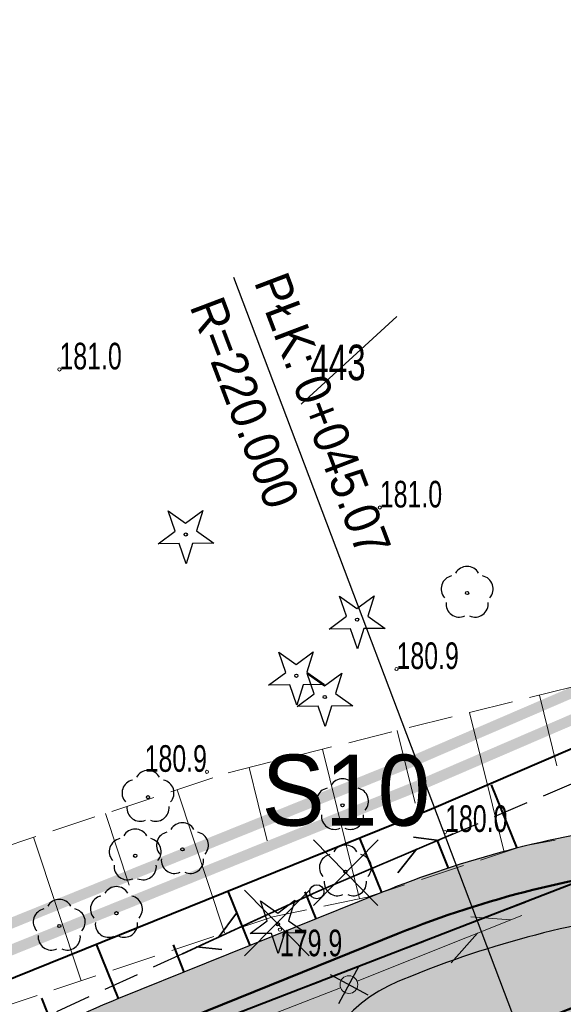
# Model space of a CAD drawing. Header units: metres. Extents: x 7429064 to 7431133, y 5709479 to 5714472.
# Tile 12 of 140: x 7429258 to 7429273, y 5709680 to 5709708. Entities that reach past the tile are written whole.
import ezdxf
from ezdxf.enums import TextEntityAlignment as Align

# ---------------------------------------------------------------- set-up
doc = ezdxf.new("R2010")
doc.units = ezdxf.units.M
for name, pattern in [('1', [0]), ('12', [3, 1, -1, 0, -1]), ('2_KTCR01', [1.5, 1, -0.5]), ('4_1', [0]), ('4_BUBZ02', [1.75, 1.25, -0.5]), ('4_BUBZ02G', [1.75, 1.25, -0.5]), ('4_SUPT_01', [0]), ('7_SUPT_01', [0]), ('CENTER2', [1.125, 0.75, -0.125, 0.125, -0.125]), ('DASHED', [19.05, 12.7, -6.35]), ('HIDDEN', [0.375, 0.25, -0.125])]:
    doc.linetypes.add(name, pattern=pattern)
for name, color, linetype, lineweight in [('#proj słupy', 1, 'Continuous', 30), ('#proj. światłowód', 1, '2_KTCR01', 18), ('__AMprojkantech', 20, 'DASHED', 35), ('_D_7_PAS DROGOWY_PODZIAL', 1, 'Continuous', 50), ('_D_7_TEREN NIEZBEDNY DLA OB_BUD', 252, 'HIDDEN', 50), ('_D_8_Wymiary', 7, 'Continuous', 20), ('_D_KN_podzial', 1, 'Continuous', 30), ('_skarpy', 84, 'Continuous', 40), ('_wycinka_ZUDP', 1, 'Continuous', 30), ('BUBZ_L_1_a', 252, '4_BUBZ02', 18), ('D_1_LINIA_KRAWĘŻNIK_BET_20_30 WYN 12 CM - III', 7, 'Continuous', 50), ('gaPoziome', 7, 'Continuous', 30), ('GMINA_L_0', 252, '12', 35), ('RTPW_T_0_a', 252, 'Continuous', 15), ('SUPM_T_0', 252, 'Continuous', 15), ('SUPT_L_0', 252, '4_SUPT_01', 18)]:
    doc.layers.add(name, color=color, linetype=linetype, lineweight=lineweight)
for name, color, linetype in [('_1_Mapa', 7, 'Continuous'), ('_1_X-REFY', 7, 'Continuous'), ('C-DROGI-SYTUACJA-ETYKIETY', 7, 'Continuous')]:
    doc.layers.add(name, color=color, linetype=linetype)
doc.layers.add('_Brudnopis', color=22, linetype='Continuous', lineweight=50, plot=False)
doc.layers.add('D_1_LINIA_OBRZEŻE_BET_6x30cm - III', color=24, linetype='Continuous', lineweight=30, transparency=0.3)
doc.layers.add('D_2_HECZ_JEZDNIA KR3- NOWA KONSTRUKCJA', color=7, linetype='Continuous', lineweight=13, true_color=0x99e6ff, transparency=0.3)
doc.layers.add('D_2_HECZ_ZIELEN', color=7, linetype='Continuous', lineweight=13, true_color=0xd6ffd6, transparency=0.3)
for name, color, linetype, lineweight, true_color in [('DZIALKA_L_0', 7, '1', 40, 0x008000), ('DZIALKA_T_0', 7, 'Continuous', 40, 0x008000), ('HECZ DROGI ROWEROWE', 7, 'Continuous', 13, 0xff8a8a), ('OBOP_T_0_a', 7, 'Continuous', 30, 0x008000), ('OBOP_T_1_a', 7, 'Continuous', 30, 0x008000)]:
    doc.layers.add(name, color=color, linetype=linetype, lineweight=lineweight, true_color=true_color)
doc.styles.add('Styl Arial', font='arial.ttf', dxfattribs={"width": 0.8, "height": 0.9})
doc.styles.add('wym500', font='arial.ttf', dxfattribs={"width": 0.9, "height": 0.9})
doc.dimstyles.new('1_500', dxfattribs={"dimtxt": 0.9, "dimasz": 1, "dimexe": 0.18, "dimexo": 0, "dimgap": 0.2, "dimtad": 4, "dimzin": 0, "dimdsep": 46, "dimtxsty": 'Styl Arial', "dimcen": 0.25, "dimclrd": 256, "dimclre": 256, "dimclrt": 256, "dimazin": 0, "dimtfac": 1, "dimtix": 1, "dimtmove": 1, "dimatfit": 3, "dimfxl": 0.18, "dimtolj": 1, "dimtzin": 0, "dimlwd": -1, "dimlwe": -1, "dimarcsym": 0})

# ---------------------------------------------------------------- blocks, each defined once
blk = doc.blocks.new('*D67')
at = {"layer": '_D_8_Wymiary', "transparency": 16777216}
blk.add_line((7429278.639, 5709690.025), (7429279.46, 5709686.298), dxfattribs=at)
blk.add_solid([(7429279.541, 5709686.316), (7429279.378, 5709686.28), (7429279.567, 5709685.81)], dxfattribs=at)
at = {"layer": 'Defpoints', "color": 0, "transparency": 16777216}
for p in [(7429273.12, 5709715.109), (7429279.567, 5709685.81)]:
    blk.add_point(p, dxfattribs=at)
at = {"layer": '_D_8_Wymiary', "transparency": 16777216, "insert": (7429278.449, 5709688.286), "char_height": 0.9, "attachment_point": 5, "rotation": 102.4089, "style": 'Styl Arial'}
blk.add_mtext('\\A1;R30.00', dxfattribs=at)
blk = doc.blocks.new('A$C59100B2D')
at = {"layer": '_wycinka_ZUDP'}
for points in [[(0.701, -0.713), (-0.701, 0.713)], [(-0.7, -0.713), (0.701, 0.713)]]:
    blk.add_lwpolyline(points, dxfattribs=at)
blk = doc.blocks.new('4_OBOP01_01')
at = {"linetype": 'Continuous'}
for p, q in [((-0.3012, 0.09375), (-0.4937, 0.6621)), ((-0.4937, 0.6621), (-0.0039, 0.31545)), ((-0.0039, 0.31545), (0.4771, 0.67415)), ((0.4771, 0.67415), (0.2988, 0.1012)), ((-0.78225, -0.26495), (-0.3012, 0.09375)), ((0.2988, 0.1012), (0.7886, -0.24545)), ((-0.18225, -0.2575), (-0.78225, -0.26495)), ((0.01025, -0.82585), (-0.18225, -0.2575)), ((0.1886, -0.2529), (0.01025, -0.82585)), ((0.7886, -0.24545), (0.1886, -0.2529))]:
    blk.add_line(p, q, dxfattribs=at)
blk.add_circle((0, 0), 0.045, dxfattribs=at)
blk = doc.blocks.new('4_OBOP02_01')
at = {"linetype": 'Continuous'}
blk.add_circle((0, 0), 0.045, dxfattribs=at)
for centre, start, end in [((0, 0.375), 30.1401, 149.8599), ((-0.357, 0.116), 102.1445, 221.86), ((0.357, 0.116), 318.14, 77.8555), ((-0.22, -0.303), 174.1482, 293.8542), ((0.22, -0.303), 246.1458, 5.8518)]:
    blk.add_arc(centre, 0.375, start, end, dxfattribs=at)
blk = doc.blocks.new('4_RTPW01')
at = {"linetype": 'Continuous'}
blk.add_circle((0, 0), 0.045, dxfattribs=at)
blk = doc.blocks.new('7_SUSM04_01')
at = {"linetype": 'Continuous'}
blk.add_circle((0, 0), 0.25, dxfattribs=at)
blk = doc.blocks.new('X-ref_MDCP_Szara')
at = {"layer": 'BUBZ_L_1_a', "linetype": '4_BUBZ02G'}
for p, q in [((7429263.911, 5709686.639), (7429274.599, 5709689.301)), ((7429252.324, 5709682.797), (7429263.911, 5709686.639))]:
    blk.add_line(p, q, dxfattribs=at)
at = {"layer": 'BUBZ_L_1_a', "linetype": '4_1'}
for p, q in [((7429272.675, 5709688.822), (7429273.171, 5709686.831)), ((7429270.709, 5709688.332), (7429271.688, 5709684.399)), ((7429268.668, 5709687.824), (7429269.176, 5709685.783)), ((7429266.562, 5709687.3), (7429267.611, 5709683.089)), ((7429264.497, 5709686.785), (7429265.011, 5709684.72)), ((7429262.467, 5709686.161), (7429263.805, 5709682.127)), ((7429260.449, 5709685.491), (7429261.118, 5709683.472)), ((7429258.428, 5709684.821), (7429259.768, 5709680.78))]:
    blk.add_line(p, q, dxfattribs=at)
at = {"layer": 'BUBZ_L_1_a', "linetype": '4_BUBZ02'}
for p, q in [((7429280.003, 5709686.016), (7429272.203, 5709684.568)), ((7429272.203, 5709684.568), (7429267.825, 5709683.133)), ((7429267.825, 5709683.133), (7429265.165, 5709682.58)), ((7429265.165, 5709682.58), (7429254.104, 5709678.89))]:
    blk.add_line(p, q, dxfattribs=at)
at = {"layer": 'DZIALKA_L_0', "linetype": '1'}
blk.add_line((7429307.84, 5709696.73), (7429130.469, 5709628.223), dxfattribs=at)
at = {"layer": 'GMINA_L_0', "linetype": '12'}
blk.add_line((7429100.731, 5709616.737), (7429307.84, 5709696.73), dxfattribs=at)
at = {"layer": 'SUPT_L_0', "linetype": '7_SUPT_01'}
for p, q in [((7429267.542, 5709680.763), (7429272.184, 5709682.621)), ((7429270.745, 5709682.583), (7429271.859, 5709682.491)), ((7429270.188, 5709681.283), (7429270.931, 5709682.119)), ((7429262.413, 5709678.776), (7429267.077, 5709680.58))]:
    blk.add_line(p, q, dxfattribs=at)
at = {"layer": 'OBOP_T_0_a'}
for p in [(7429262.714, 5709693.349), (7429267.54, 5709690.95), (7429265.83, 5709689.37), (7429266.63, 5709688.77), (7429265.31, 5709682.37)]:
    blk.add_blockref('4_OBOP01_01', p, dxfattribs=at)
at = {"layer": 'OBOP_T_1_a'}
for p in [(7429270.64, 5709691.7), (7429261.65, 5709685.95), (7429267.13, 5709685.72), (7429262.62, 5709684.48), (7429261.29, 5709684.3), (7429267.21, 5709683.85), (7429260.76, 5709682.68), (7429259.15, 5709682.32)]:
    blk.add_blockref('4_OBOP02_01', p, dxfattribs=at)
at = {"layer": 'RTPW_T_0_a'}
for p in [(7429259.155, 5709697.999), (7429268.18, 5709694.11), (7429268.65, 5709689.56), (7429263.311, 5709686.664), (7429270.02, 5709684.97), (7429265.366, 5709682.218)]:
    blk.add_blockref('4_RTPW01', p, dxfattribs=at)
at = {"layer": 'SUPM_T_0'}
blk.add_blockref('7_SUSM04_01', (7429267.31, 5709680.67), dxfattribs=at)
at = {"layer": 'DZIALKA_T_0', "width": 0.7}
blk.add_text('443', height=1, dxfattribs=at).set_placement((7429266.22, 5709698.696), align=Align.TOP_LEFT)
at = {"layer": 'RTPW_T_0_a', "width": 0.7}
for s, p in [('181.0', (7429259.155, 5709697.999)), ('181.0', (7429268.18, 5709694.11)), ('180.9', (7429268.65, 5709689.56)), ('180.0', (7429270.02, 5709684.97))]:
    blk.add_text(s, height=0.75, dxfattribs=at).set_placement(p)
blk.add_text('180.9', height=0.75, dxfattribs=at).set_placement((7429263.311, 5709686.664), align=Align.RIGHT)
blk.add_text('179.9', height=0.75, dxfattribs=at).set_placement((7429265.366, 5709682.218), align=Align.TOP_LEFT)
blk = doc.blocks.new('#LEWO')
at = {"layer": '__AMprojkantech', "linetype": '1'}
for p, q in [((-2.31, 0.414), (-3.074, 0.002)), ((-0.005, 0.005), (-4.177, 0.018)), ((-3.116, -0.339), (-3.744, 0.033))]:
    blk.add_line(p, q, dxfattribs=at)
blk = doc.blocks.new('#PRAWO')
at = {"layer": '__AMprojkantech', "linetype": '1'}
for p, q in [((3.153, 1.559, 0.002), (3.783, 1.189, 0.002)), ((0.045, 1.201, 0.002), (4.216, 1.206, 0.002)), ((2.351, 0.802, 0.002), (3.113, 1.217, 0.002))]:
    blk.add_line(p, q, dxfattribs=at)
blk = doc.blocks.new('X-ref_Oświetlenie i teletechnika')
at = {"layer": '#proj słupy', "lineweight": 30}
for p, q in [((7429267.024, 5709680.14), (7429267.596, 5709681.2)), ((7429266.78, 5709680.956), (7429267.84, 5709680.384))]:
    blk.add_line(p, q, dxfattribs=at)
at = {"layer": '#proj słupy', "linetype": '1', "lineweight": 30}
blk.add_circle((7429266.407, 5709683.285), 0.2, dxfattribs=at)
at = {"layer": '#proj. światłowód', "lineweight": 30, "flags": 128}
blk.add_lwpolyline([(7429617.95, 5709967.85), (7429611.163, 5709956.371), (7429573.165, 5709923.859), (7429535.247, 5709891.397), (7429497.339, 5709858.957), (7429459.29, 5709826.673), (7429421.225, 5709794.375), (7429383.144, 5709762.063), (7429345.12, 5709729.801), (7429305.765, 5709699.935), (7429266.407, 5709683.285), (7429226.48, 5709664.88)], dxfattribs=at)
at = {"layer": '#proj słupy', "lineweight": 30}
for name, p, rotation in [('#PRAWO', (7429266.835, 5709682.161, -0.002), 22.95787698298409), ('#LEWO', (7429266.414, 5709683.282), 24.91970781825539)]:
    blk.add_blockref(name, p, dxfattribs=dict(at, rotation=rotation))
at = {"layer": '#proj słupy', "color": 0, "linetype": 'Continuous', "lineweight": 40, "insert": (7429264.847, 5709687.147), "char_height": 2, "attachment_point": 1}
blk.add_mtext_dynamic_manual_height_columns('S10', width=2.28781, gutter_width=1, heights=[0], dxfattribs=at)
blk = doc.blocks.new('*U265')
at = {"linetype": 'Continuous', "lineweight": 0}
h = blk.add_hatch(color=0, dxfattribs=at)
edge = h.paths.add_edge_path()
edge.add_ellipse((-0.228, 0.39), major_axis=(0, 0.39), ratio=0.333333, start_angle=339.1791, end_angle=685.9352)
edge.add_line((-0.155, 0.713), (-0.151, 0.752))
edge.add_line((-0.151, 0.752), (0.003, 0.445))
edge.add_arc((-0.011, 0.437), 0.016, 0, 26.5651, ccw=False)
edge.add_line((0.005, 0.437), (0.005, 0.276))
edge.add_arc((0.021, 0.276), 0.016, 180, 270)
edge.add_line((0.021, 0.26), (0.049, 0.26))
edge.add_arc((0.049, 0.276), 0.016, 270, 290.3551)
edge.add_line((0.055, 0.261), (0.103, 0.279))
edge.add_ellipse((0.227, 0.39), major_axis=(0, 0.39), ratio=0.333333, start_angle=106.5707, end_angle=378.3144)
edge.add_line((0.187, 0.76), (0.14, 0.987))
edge.add_line((0.14, 0.987), (0.163, 1.147))
edge.add_line((0.163, 1.147), (0.167, 1.147))
edge.add_line((0.167, 1.147), (0.176, 1.175))
edge.add_line((0.176, 1.175), (0.176, 1.211))
edge.add_line((0.176, 1.211), (0.093, 1.211))
edge.add_line((0.093, 1.211), (0.089, 1.175))
edge.add_line((0.089, 1.175), (0.132, 1.147))
edge.add_line((0.132, 1.147), (0.12, 1.067))
edge.add_line((0.12, 1.067), (-0.117, 1.067))
edge.add_line((-0.117, 1.067), (-0.103, 1.191))
edge.add_spline(control_points=[(-0.103, 1.191), (-0.102, 1.195), (-0.095, 1.208), (-0.078, 1.21), (-0.065, 1.211)], knot_values=[0, 0, 0, 0, 0.02025, 0.071822, 0.071822, 0.071822, 0.071822], degree=3, periodic=0)
edge.add_line((-0.065, 1.211), (-0.033, 1.211))
edge.add_line((-0.033, 1.211), (-0.033, 1.3))
edge.add_line((-0.033, 1.3), (-0.085, 1.3))
edge.add_spline(control_points=[(-0.085, 1.3), (-0.091, 1.299), (-0.097, 1.296), (-0.102, 1.293)], knot_values=[0.067484, 0.067484, 0.067484, 0.067484, 0.093736, 0.093736, 0.093736, 0.093736], degree=3, periodic=0)
edge.add_arc((-0.075, 1.247), 0.0531, 120.1379, 168.8933)
edge.add_line((-0.127, 1.257), (-0.181, 0.755))
h.paths.add_polyline_path([(-0.127, 0.975), (0.107, 0.975), (0.032, 0.455), (-0.144, 0.809)], flags=16)
edge = h.paths.add_edge_path(flags=16)
edge.add_ellipse((-0.228, 0.39), major_axis=(0, -0.292), ratio=0.350072, start_angle=159.1526, end_angle=502.0815, ccw=False)
edge.add_line((-0.191, 0.663), (-0.211, 0.477))
edge.add_arc((-0.219, 0.478), 0.00832, 322.797, 353.8856, ccw=False)
edge.add_line((-0.213, 0.473), (-0.234, 0.446))
edge.add_arc((-0.215, 0.431), 0.0237, 142.797, 180)
edge.add_line((-0.238, 0.431), (-0.238, 0.371))
edge.add_arc((-0.23, 0.371), 0.00832, 180, 270)
edge.add_line((-0.23, 0.363), (-0.225, 0.363))
edge.add_arc((-0.225, 0.371), 0.00832, 270, 333.0195)
edge.add_spline(control_points=[(-0.217, 0.367), (-0.21, 0.383), (-0.195, 0.411), (-0.184, 0.442), (-0.182, 0.457), (-0.182, 0.458)], knot_values=[0.007888, 0.007888, 0.007888, 0.007888, 0.089431, 0.152858, 0.158023, 0.158023, 0.158023, 0.158023], degree=3, periodic=0)
edge.add_line((-0.182, 0.458), (-0.165, 0.621))
edge = h.paths.add_edge_path(flags=16)
edge.add_line((0.127, 0.896), (0.162, 0.727))
edge.add_ellipse((0.227, 0.39), major_axis=(0, 0.39), ratio=0.333333, start_angle=390.3444, end_angle=440.4059)
edge.add_line((0.099, 0.455), (0.064, 0.455))
edge.add_line((0.064, 0.455), (0.127, 0.896))
edge = h.paths.add_edge_path(flags=16)
edge.add_ellipse((0.227, 0.39), major_axis=(0, -0.292), ratio=0.350072, start_angle=290.1309, end_angle=617.1604, ccw=False)
edge.add_line((0.131, 0.289), (0.227, 0.325))
edge.add_arc((0.181, 0.387), 0.0774, 307.1318, 362.4334)
edge.add_line((0.258, 0.39), (0.258, 0.439))
edge.add_arc((0.242, 0.439), 0.016, 0, 90)
edge.add_line((0.242, 0.455), (0.128, 0.455))
blk = doc.blocks.new('*U267')
blk.add_hatch(color=0).paths.add_polyline_path([(0, 2.5), (-0.1875, 1.475), (-0.0375, 1.475), (-0.0375, 0), (0.0375, 0), (0.0375, 1.475), (0.1875, 1.475)])
blk = doc.blocks.new('X-ref_SOR')
at = {"layer": 'gaPoziome', "color": 140}
for name, p, rotation in [('*U267', (7429269.601, 5709681.718), 290.5460385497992), ('*U265', (7429267.927, 5709681.119), 291.3256218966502)]:
    blk.add_blockref(name, p, dxfattribs=dict(at, rotation=rotation))
blk = doc.blocks.new('OŚ_Dąbrowskiego_1')
at = {"layer": '_D_8_Wymiary', "color": 1, "linetype": 'CENTER2', "lineweight": 35, "flags": 128}
blk.add_lwpolyline([(7429230.998, 5709660.664), (7429273.145, 5709676.622, 0.085629), (7429337.582, 5709714.618), (7429502.301, 5709854.381), (7429714.669, 5710036.139), (7429868.111, 5710165.952)], format="xyb", dxfattribs=at)
at = {"layer": 'C-DROGI-SYTUACJA-ETYKIETY', "color": 7, "linetype": 'Continuous', "lineweight": -3}
blk.add_line((7429272.923, 5709677.206), (7429264.071, 5709700.587), dxfattribs=at)
at = {"layer": 'C-DROGI-SYTUACJA-ETYKIETY', "color": 7, "linetype": 'Continuous', "lineweight": -3, "char_height": 1, "rotation": 290.7374, "style": 'wym500'}
for s, insert, attachment_point in [('PŁK: 0+045.07', (7429264.614, 5709700.458), 7), ('R=220.000', (7429263.749, 5709700.131), 1)]:
    blk.add_mtext(s, dxfattribs=dict(at, insert=insert, attachment_point=attachment_point))

msp = doc.modelspace()

# ---------------------------------------------------------------- hatches: boundary and pattern name
at = {"layer": 'D_2_HECZ_JEZDNIA KR3- NOWA KONSTRUKCJA'}
h = msp.add_hatch(color=256, dxfattribs=at)
h.dxf.hatch_style = 1
edge = h.paths.add_edge_path()
edge.add_arc((7429610.557, 5709990.469), 30, 310.559, 314.2935)
edge.add_arc((7429610.557, 5709990.469), 30, 314.2935, 325.3941)
edge.add_line((7429635.249, 5709973.431), (7429635.899, 5709972.672))
edge.add_line((7429635.899, 5709972.672), (7429667.702, 5709999.89))
edge.add_line((7429667.702, 5709999.89), (7429675.246, 5710006.347))
edge.add_line((7429675.246, 5710006.347), (7429712.724, 5710038.423))
edge.add_line((7429712.724, 5710038.423), (7429823.828, 5710132.378))
edge.add_line((7429823.828, 5710132.378), (7429834.316, 5710141.377))
edge.add_line((7429834.316, 5710141.377), (7429846.156, 5710151.524))
edge.add_line((7429846.156, 5710151.524), (7429850.099, 5710146.734))
edge.add_line((7429850.099, 5710146.734), (7429838.187, 5710136.85))
edge.add_line((7429838.187, 5710136.85), (7429827.698, 5710127.833))
edge.add_line((7429827.698, 5710127.833), (7429716.613, 5710033.854))
edge.add_line((7429716.613, 5710033.854), (7429633.474, 5709962.699))
edge.add_arc((7429636.726, 5709958.9), 5, 130.559, 193.2571)
edge.add_line((7429631.859, 5709957.753), (7429636.051, 5709939.958))
edge.add_line((7429636.051, 5709939.958), (7429630.653, 5709938.888))
edge.add_line((7429630.653, 5709938.888), (7429629.491, 5709943.821))
edge.add_arc((7429623.651, 5709942.445), 6, 13.2571, 130.559)
edge.add_line((7429619.749, 5709947.003), (7429619.729, 5709946.986))
edge.add_line((7429619.729, 5709946.986), (7429617.779, 5709949.265))
edge.add_line((7429617.779, 5709949.265), (7429606.383, 5709939.512))
edge.add_line((7429606.383, 5709939.512), (7429594.274, 5709929.149))
edge.add_line((7429594.274, 5709929.149), (7429594.825, 5709928.314))
edge.add_line((7429594.825, 5709928.314), (7429589.708, 5709924.935))
edge.add_arc((7429606.237, 5709899.9), 30, 123.434, 130.559)
edge.add_line((7429586.73, 5709922.692), (7429529.23, 5709873.48))
edge.add_line((7429529.23, 5709873.48), (7429502.179, 5709850.343))
edge.add_line((7429502.179, 5709850.343), (7429339.523, 5709712.33))
edge.add_arc((7429194.822, 5709882.942), 223.711, 294.66533, 310.3021, ccw=False)
edge.add_arc((7429190.304, 5709894.737), 236.317, 290.79615, 294.46753, ccw=False)
edge.add_line((7429274.207, 5709673.816), (7429245.41, 5709663.13))
edge.add_line((7429245.41, 5709663.13), (7429242.106, 5709661.907))
edge.add_line((7429242.106, 5709661.907), (7429240.354, 5709666.717))
edge.add_line((7429240.354, 5709666.717), (7429244.254, 5709668.201))
edge.add_line((7429244.254, 5709668.201), (7429272.082, 5709679.428))
edge.add_arc((7429195.246, 5709882.369), 217, 290.73736, 310.31443)
edge.add_line((7429335.641, 5709716.905), (7429500.355, 5709856.664))
edge.add_line((7429500.355, 5709856.664), (7429629.269, 5709966.997))
edge.add_line((7429629.269, 5709966.997), (7429630.064, 5709967.677))
at = {"layer": 'D_2_HECZ_ZIELEN'}
h = msp.add_hatch(color=256, dxfattribs=at)
h.dxf.hatch_style = 1
h.paths.add_polyline_path([(7429286.838, 5709685.646, -0.082676), (7429276.552, 5709682.791, 0.069526), (7429269.168, 5709680.948), (7429268.691, 5709680.755, 0.305615), (7429266.188, 5709677.05), (7429272.082, 5709679.428, 0.018454)])
at = {"layer": 'HECZ DROGI ROWEROWE'}
h = msp.add_hatch(color=256, dxfattribs=at)
h.dxf.hatch_style = 1
edge = h.paths.add_edge_path()
edge.add_arc((7429195.216, 5709882.43), 216.948, 294.16695, 294.96774)
edge.add_line((7429286.791, 5709685.757), (7429285.662, 5709688.408))
edge.add_line((7429285.662, 5709688.408), (7429284.749, 5709687.985))
edge.add_line((7429284.749, 5709687.985), (7429283.937, 5709687.613))
edge.add_arc((7429272.019, 5709713.127), 28.161, 277.0606, 295.0398, ccw=False)
edge.add_arc((7429279.456, 5709655.445), 30, 97.6159, 111.9698)
edge.add_line((7429268.232, 5709683.266), (7429260.818, 5709680.275))
edge.add_arc((7429268.301, 5709661.727), 20, 111.9698, 133.1198)
edge.add_line((7429254.63, 5709676.326), (7429251.638, 5709673.524))
edge.add_arc((7429244.802, 5709680.823), 10, 291.9698, 313.1198, ccw=False)
edge.add_line((7429248.544, 5709671.549), (7429244.459, 5709669.901))
edge.add_line((7429244.459, 5709669.901), (7429243.693, 5709669.592))
edge.add_line((7429243.693, 5709669.592), (7429241.027, 5709667.297))
edge.add_line((7429241.027, 5709667.297), (7429240.361, 5709666.724))
edge.add_line((7429240.361, 5709666.724), (7429244.254, 5709668.201))
edge.add_line((7429244.254, 5709668.201), (7429251.096, 5709670.961))
edge.add_line((7429251.096, 5709670.961), (7429255.655, 5709675.231))
edge.add_arc((7429268.301, 5709661.727), 18.5, 114.927, 133.1198, ccw=False)
edge.add_arc((7429261.136, 5709677.144), 1.5, 19.5049, 114.927, ccw=False)
edge.add_line((7429262.55, 5709677.645), (7429263.189, 5709675.84))
edge.add_line((7429263.189, 5709675.84), (7429266.188, 5709677.05))
edge.add_arc((7429270.188, 5709677.046), 4, 111.9698, 179.9455, ccw=False)
edge.add_line((7429268.691, 5709680.755), (7429269.168, 5709680.948))
edge.add_arc((7429279.456, 5709655.445), 27.5, 96.0613, 111.9698, ccw=False)
edge.add_arc((7429273.12, 5709715.109), 32.5, 276.0613, 289.6202)

# ---------------------------------------------------------------- linework, layer by layer
at = {"layer": '_Brudnopis', "flags": 128}
for points in [[(7429230.998, 5709660.664), (7429273.145, 5709676.622, 0.085605), (7429337.585, 5709714.618), (7429368.823, 5709741.125), (7429502.301, 5709854.381), (7429714.669, 5710036.139), (7429868.111, 5710165.952)], [(7429230.466, 5709662.067), (7429272.613, 5709678.025, 0.085605), (7429336.614, 5709715.761), (7429367.852, 5709742.269)], [(7429260.504, 5709678.504), (7429260.73, 5709678.681, -0.070161), (7429261.94, 5709679.38), (7429268.7, 5709682.107, -0.069526), (7429276.42, 5709684.034, 0.082676), (7429286.311, 5709686.779, -0.082676)]]:
    msp.add_lwpolyline(points, format="xyb", dxfattribs=at)
at = {"layer": '_D_7_PAS DROGOWY_PODZIAL', "ltscale": 0.2, "const_width": 0.3, "flags": 128}
msp.add_lwpolyline([(7429838.788, 5710158.699), (7429835.061, 5710151.867), (7429707.929, 5710044.059), (7429670.336, 5710012.083), (7429661.685, 5710006.163), (7429648.718, 5710002.136), (7429632.935, 5709988.628), (7429615.789, 5709965.397), (7429495.458, 5709862.411), (7429330.756, 5709722.662), (7429319.402, 5709713.684), (7429307.842, 5709705.758), (7429296.806, 5709699.189), (7429282.846, 5709692.117), (7429269.349, 5709686.304), (7429250.2, 5709678.58), (7429239.824, 5709670.46)], dxfattribs=at)
at = {"layer": '_D_7_TEREN NIEZBEDNY DLA OB_BUD', "ltscale": 10, "const_width": 0.3, "flags": 128}
msp.add_lwpolyline([(7429838.642, 5710133.498), (7429838.163, 5710130.983), (7429669.785, 5709988.07), (7429674.221, 5709982.833), (7429665.132, 5709974.906), (7429667.705, 5709971.871), (7429662.832, 5709967.707), (7429665.637, 5709964.494), (7429637.109, 5709939.516), (7429616.438, 5709933.991), (7429410.711, 5709758.425), (7429398.46, 5709756.965), (7429363.725, 5709727.377), (7429364.497, 5709726.485), (7429330.157, 5709696.304), (7429317.553, 5709687.475), (7429303.139, 5709679.24), (7429296.402, 5709677.454), (7429295.854, 5709678.755), (7429285.213, 5709675.171), (7429285.468, 5709665.629), (7429278.469, 5709665.47), (7429278.347, 5709670.061), (7429254.481, 5709660.887), (7429229.937, 5709651.368), (7429224.487, 5709665.833), (7429244.657, 5709675.131), (7429249.847, 5709679.192), (7429269.079, 5709686.95), (7429282.549, 5709692.752), (7429296.468, 5709699.803), (7429307.464, 5709706.348), (7429318.986, 5709714.248), (7429330.313, 5709723.204), (7429495.004, 5709862.943), (7429615.273, 5709965.877), (7429632.42, 5709989.108), (7429648.373, 5710002.762), (7429661.377, 5710006.8), (7429669.911, 5710012.64), (7429707.476, 5710044.593), (7429834.508, 5710152.316), (7429838.121, 5710158.939), (7429844.755, 5710193.28), (7429843.741, 5710206.48), (7429852.314, 5710203.598), (7429849.368, 5710188.375), (7429850.227, 5710185.684), (7429848.746, 5710185.163), (7429846.827, 5710175.247), (7429842.58, 5710153.283), (7429856.534, 5710164.104), (7429864.199, 5710154.59)], close=True, dxfattribs=at)
at = {"layer": '_D_KN_podzial', "color": 1, "lineweight": 30}
msp.add_lwpolyline([(7429265.966, 5709697.016), (7429268.662, 5709699.487)], dxfattribs=at)
at = {"layer": '_skarpy', "flags": 128}
for points in [[(7429283.164, 5709691.438), (7429269.637, 5709685.612), (7429250.579, 5709677.924), (7429243.693, 5709669.592)], [(7429272.047, 5709684.515), (7429271.33, 5709686.295)], [(7429268.237, 5709683.268), (7429267.62, 5709684.798)], [(7429270.117, 5709683.954), (7429269.796, 5709684.75)], [(7429264.528, 5709681.771), (7429263.91, 5709683.302)], [(7429266.383, 5709682.52), (7429266.074, 5709683.285)], [(7429260.818, 5709680.275), (7429260.201, 5709681.805)], [(7429262.673, 5709681.023), (7429262.364, 5709681.788)], [(7429258.963, 5709679.527), (7429258.655, 5709680.292)]]:
    msp.add_lwpolyline(points, dxfattribs=at)
at = {"layer": 'D_1_LINIA_KRAWĘŻNIK_BET_20_30 WYN 12 CM - III'}
msp.add_lwpolyline([(7429286.838, 5709685.646, -0.018454), (7429272.082, 5709679.428), (7429266.188, 5709677.05)], format="xyb", dxfattribs=at)
at = {"layer": 'D_1_LINIA_OBRZEŻE_BET_6x30cm - III', "flags": 128}
for points in [[(7429284.749, 5709687.985, -0.001042), (7429283.937, 5709687.613, -0.073736), (7429275.48, 5709685.18, 0.062713), (7429268.232, 5709683.266), (7429260.818, 5709680.275, 0.092547), (7429254.63, 5709676.326), (7429251.638, 5709673.524, -0.092547), (7429248.544, 5709671.549), (7429243.693, 5709669.592), (7429240.354, 5709666.717)], [(7429286.838, 5709685.646, -0.082676), (7429276.552, 5709682.791, 0.069526), (7429269.168, 5709680.948), (7429268.691, 5709680.755, 0.305615), (7429266.188, 5709677.05)]]:
    msp.add_lwpolyline(points, format="xyb", dxfattribs=at)

# ---------------------------------------------------------------- block references
at = {"layer": '_1_Mapa'}
msp.add_blockref('X-ref_MDCP_Szara', (0, 0), dxfattribs=at)
at = {"layer": '_1_X-REFY'}
for name in ['X-ref_SOR', 'X-ref_Oświetlenie i teletechnika', 'OŚ_Dąbrowskiego_1']:
    msp.add_blockref(name, (0, 0), dxfattribs=at)
at = {"layer": '_wycinka_ZUDP', "xscale": -1.3, "yscale": 1.3, "zscale": 1.3}
for p in [(7429267.219, 5709683.823), (7429265.284, 5709682.403)]:
    msp.add_blockref('A$C59100B2D', p, dxfattribs=at)

# ---------------------------------------------------------------- dimensions: what is measured, and where the dimension line sits
at = {"layer": '_D_8_Wymiary'}
dim = msp.add_radius_dim(center=(7429273.12, 5709715.109), mpoint=(7429279.567, 5709685.81), dimstyle='1_500', override={"dimscale": 0.5}, dxfattribs=at)
dim.commit()
dim.dimension.update_dxf_attribs({"geometry": '*D67', "text_midpoint": (7429278.996, 5709688.406), "dimtype": 132})

doc.saveas('drawing.dxf')
